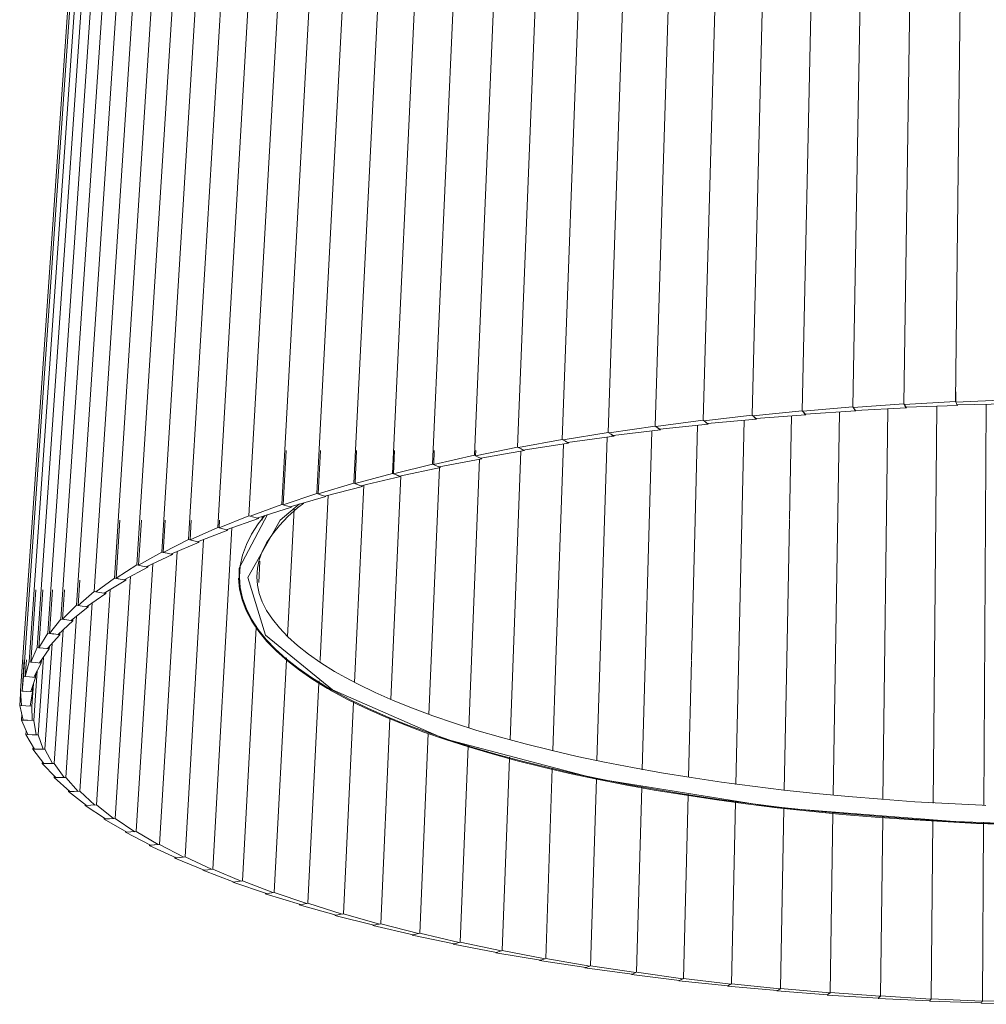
# Model space of a CAD drawing. Header units: millimetres. Extents: x 2868 to 11019, y -1415 to 7989.
# Tile 7 of 83: x 6574 to 6796, y -1415 to -1189. Entities that reach past the tile are written whole.
import ezdxf

# ---------------------------------------------------------------- set-up
doc = ezdxf.new("R2010")
doc.units = ezdxf.units.MM
doc.layers.add('E-LITE-EQPM', color=7, linetype='Continuous', lineweight=20)

# ---------------------------------------------------------------- blocks, each defined once
blk = doc.blocks.new('64314-7L   _Suspended_tensor - 64314-44-7L SAMBA Black_ribbon beige pendant lamp ø450-7L-545827-00 Isometrico PDF')
at = {"layer": 'E-LITE-EQPM', "color": 253, "lineweight": 15, "true_color": 0xaaaaaa}
for p, q in [((3515.45, -947.82), (3509.4, -1277.7)), ((3526.11, -947.18), (3521.16, -1276.99)), ((3536.87, -946.69), (3533.02, -1276.43)), ((3494.51, -949.52), (3486.33, -1279.59)), ((3504.91, -948.6), (3497.79, -1278.57)), ((3474.26, -951.77), (3464.02, -1282.09)), ((3484.29, -950.58), (3475.07, -1280.76)), ((3458.54, -1126.75), (3453.21, -1283.56)), ((3448.13, -1137.3), (3442.67, -1285.17)), ((3438.09, -1144.07), (3432.42, -1286.92)), ((3428.41, -1149.12), (3422.48, -1288.81)), ((3419.08, -1153.3), (3412.88, -1290.82)), ((3410.12, -1156.79), (3403.64, -1292.97)), ((3401.56, -1159.56), (3394.77, -1295.23)), ((3393.4, -1162.06), (3386.31, -1297.61)), ((3385.66, -1164.36), (3378.27, -1300.1)), ((3378.37, -1166.19), (3370.66, -1302.7)), ((3365.2, -1169.15), (3356.84, -1308.18)), ((3371.55, -1167.77), (3363.52, -1305.39)), ((3353.98, -1171.44), (3344.97, -1314)), ((3359.33, -1170.44), (3350.65, -1311.05)), ((3341.02, -1173.78), (3331.05, -1323.26)), ((3344.81, -1173.1), (3335.16, -1320.12)), ((3349.13, -1172.4), (3339.8, -1317.03)), ((3329.79, -1175.56), (3318.17, -1342.97)), ((3330.28, -1175.48), (3318.89, -1339.63)), ((3331.32, -1175.31), (3320.19, -1336.3)), ((3332.92, -1175.06), (3322.06, -1332.99)), ((3335.07, -1174.71), (3324.5, -1329.71)), ((3337.77, -1174.37), (3327.5, -1326.46)), ((3533.11, -1274.2), (3533.09, -1276.57)), ((3544.96, -1276.04), (3533.09, -1276.57)), ((3509.4, -1277.7), (3497.92, -1278.7)), ((3509.77, -1278.16), (3509.4, -1277.7)), ((3521.16, -1276.99), (3509.51, -1277.83)), ((3509.73, -1278.17), (3509.94, -1278.5)), ((3510.13, -1278.63), (3509.77, -1278.16)), ((3510.02, -1278.5), (3521.75, -1277.93)), ((3521.45, -1277.46), (3521.16, -1276.99)), ((3533.02, -1276.43), (3521.25, -1277.12)), ((3521.41, -1277.46), (3521.58, -1277.8)), ((3521.75, -1277.93), (3521.45, -1277.46)), ((3521.67, -1277.79), (3533.48, -1277.38)), ((3533.25, -1276.91), (3533.02, -1276.43)), ((3533.21, -1276.91), (3533.33, -1277.25)), ((3533.48, -1277.38), (3533.25, -1276.91)), ((3533.41, -1277.25), (3545.29, -1276.99)), ((3486.33, -1279.59), (3475.23, -1280.89)), ((3476.02, -1281.53), (3487.31, -1280.5)), ((3486.82, -1280.04), (3486.33, -1279.59)), ((3497.79, -1278.57), (3486.48, -1279.72)), ((3486.79, -1280.05), (3487.09, -1280.38)), ((3487.31, -1280.5), (3486.82, -1280.04)), ((3487.17, -1280.37), (3498.64, -1279.49)), ((3498.21, -1279.03), (3497.79, -1278.57)), ((3498.17, -1279.03), (3498.43, -1279.36)), ((3498.64, -1279.49), (3498.21, -1279.03)), ((3498.52, -1279.36), (3510.13, -1278.63)), ((3464.02, -1282.09), (3453.41, -1283.68)), ((3464.63, -1282.53), (3464.02, -1282.09)), ((3475.07, -1280.76), (3464.2, -1282.21)), ((3465.25, -1282.96), (3464.63, -1282.53)), ((3464.63, -1282.56), (3464.99, -1282.85)), ((3465.07, -1282.84), (3476.17, -1281.66)), ((3475.62, -1281.21), (3475.07, -1280.76)), ((3476.17, -1281.66), (3475.62, -1281.21)), ((3475.62, -1281.25), (3475.93, -1281.54)), ((3442.67, -1285.17), (3432.65, -1287.04)), ((3443.4, -1285.59), (3442.67, -1285.17)), ((3453.21, -1283.56), (3442.89, -1285.29)), ((3443.85, -1285.9), (3454.56, -1284.42)), ((3453.89, -1283.99), (3453.21, -1283.56)), ((3454.56, -1284.42), (3453.89, -1283.99)), ((3453.89, -1284.02), (3454.29, -1284.31)), ((3454.37, -1284.3), (3465.25, -1282.96)), ((3432.42, -1286.92), (3422.73, -1288.92)), ((3433.21, -1287.33), (3432.42, -1286.92)), ((3433.99, -1287.74), (3433.21, -1287.33)), ((3433.21, -1287.36), (3433.69, -1287.64)), ((3433.69, -1287.64), (3444.13, -1286.01)), ((3444.13, -1286.01), (3443.4, -1285.59)), ((3443.4, -1285.62), (3443.85, -1285.9)), ((3379.24, -1287.69), (3378.58, -1300.2)), ((3387.11, -1287.69), (3386.61, -1297.71)), ((3395.43, -1287.69), (3395.06, -1295.33)), ((3404.15, -1287.69), (3403.91, -1293.07)), ((3413.28, -1287.69), (3413.14, -1290.93)), ((3422.48, -1288.81), (3413.14, -1290.93)), ((3414.41, -1291.49), (3424.16, -1289.61)), ((3423.32, -1289.21), (3422.48, -1288.81)), ((3422.78, -1287.69), (3422.73, -1288.92)), ((3424.16, -1289.61), (3423.32, -1289.21)), ((3423.32, -1289.23), (3423.85, -1289.51)), ((3423.93, -1289.49), (3433.99, -1287.74)), ((3412.88, -1290.82), (3403.91, -1293.07)), ((3405.26, -1293.61), (3414.67, -1291.6)), ((3413.77, -1291.21), (3412.88, -1290.82)), ((3414.67, -1291.6), (3413.77, -1291.21)), ((3413.77, -1291.23), (3414.34, -1291.5)), ((3403.64, -1292.97), (3395.06, -1295.33)), ((3396.41, -1295.87), (3405.52, -1293.72)), ((3404.58, -1293.34), (3403.64, -1292.97)), ((3405.52, -1293.72), (3404.58, -1293.34)), ((3404.58, -1293.36), (3405.19, -1293.63)), ((3394.77, -1295.23), (3386.61, -1297.71)), ((3388.09, -1298.21), (3396.76, -1295.96)), ((3395.77, -1295.59), (3394.77, -1295.23)), ((3396.76, -1295.96), (3395.77, -1295.59)), ((3386.31, -1297.61), (3378.58, -1300.2)), ((3380.13, -1300.68), (3388.39, -1298.31)), ((3387.35, -1297.96), (3386.31, -1297.61)), ((3388.39, -1298.31), (3387.35, -1297.96)), ((3378.27, -1300.1), (3370.99, -1302.79)), ((3372.54, -1303.27), (3380.43, -1300.77)), ((3379.35, -1300.44), (3378.27, -1300.1)), ((3380.43, -1300.77), (3379.35, -1300.44)), ((3370.66, -1302.7), (3363.85, -1305.48)), ((3371.79, -1303.02), (3370.66, -1302.7)), ((3372.91, -1303.34), (3371.79, -1303.02)), ((3372.92, -1303.1), (3372.91, -1303.34)), ((3373.76, -1302.88), (3373.71, -1303.73)), ((3341.02, -1303.73), (3340.17, -1317.09)), ((3345.97, -1303.73), (3345.33, -1314.07)), ((3351.46, -1303.73), (3351.01, -1311.13)), ((3357.45, -1303.73), (3357.19, -1308.26)), ((3363.52, -1305.39), (3357.19, -1308.26)), ((3366.79, -1305.47), (3362.39, -1383.92)), ((3364.68, -1305.7), (3363.52, -1305.39)), ((3363.95, -1303.73), (3363.85, -1305.48)), ((3365.46, -1305.93), (3372.91, -1303.34)), ((3358.9, -1308.67), (3365.84, -1306)), ((3365.84, -1306), (3364.68, -1305.7)), ((3356.84, -1308.18), (3351.01, -1311.13)), ((3352.77, -1311.52), (3359.24, -1308.76)), ((3360.27, -1308.15), (3356.03, -1381.12)), ((3358.04, -1308.47), (3356.84, -1308.18)), ((3357.19, -1308.26), (3358.02, -1308.48)), ((3359.24, -1308.76), (3358.04, -1308.47)), ((3350.65, -1311.05), (3345.33, -1314.07)), ((3347.09, -1314.46), (3353.12, -1311.6)), ((3354.19, -1310.91), (3350.16, -1378.24)), ((3351.89, -1311.32), (3350.65, -1311.05)), ((3351.01, -1311.13), (3351.87, -1311.33)), ((3353.12, -1311.6), (3351.89, -1311.32)), ((3353.13, -1311.36), (3353.12, -1311.6)), ((3344.97, -1314), (3340.17, -1317.09)), ((3342.01, -1317.44), (3347.49, -1314.51)), ((3348.58, -1313.76), (3344.8, -1375.29)), ((3346.23, -1314.26), (3344.97, -1314)), ((3345.33, -1314.07), (3346.21, -1314.27)), ((3347.49, -1314.51), (3346.23, -1314.26)), ((3347.51, -1314.26), (3347.49, -1314.51)), ((3343.45, -1316.67), (3339.95, -1372.26)), ((3331.82, -1317.51), (3331.44, -1323.32)), ((3339.8, -1317.03), (3335.54, -1320.18)), ((3337.41, -1320.5), (3342.38, -1317.5)), ((3341.09, -1317.26), (3339.8, -1317.03)), ((3340.17, -1317.09), (3341.07, -1317.27)), ((3342.38, -1317.5), (3341.09, -1317.26)), ((3342.4, -1317.23), (3342.38, -1317.5)), ((3321.72, -1319.77), (3320.59, -1336.33)), ((3323.36, -1319.77), (3322.45, -1333.03)), ((3325.56, -1319.77), (3324.89, -1329.75)), ((3328.34, -1319.77), (3327.89, -1326.51)), ((3335.16, -1320.12), (3331.44, -1323.32)), ((3333.35, -1323.61), (3337.78, -1320.56)), ((3336.47, -1320.34), (3335.16, -1320.12)), ((3335.54, -1320.18), (3336.46, -1320.35)), ((3338.81, -1319.66), (3335.63, -1369.17)), ((3337.78, -1320.56), (3336.47, -1320.34)), ((3337.8, -1320.26), (3337.78, -1320.56)), ((3331.05, -1323.26), (3327.89, -1326.51)), ((3332.39, -1323.47), (3331.05, -1323.26)), ((3331.44, -1323.32), (3332.38, -1323.48)), ((3334.68, -1322.7), (3331.84, -1366.03)), ((3333.72, -1323.67), (3332.39, -1323.47)), ((3333.75, -1323.34), (3333.72, -1323.67)), ((3331.07, -1325.79), (3328.61, -1362.85)), ((3329.82, -1326.78), (3333.72, -1323.67)), ((3327.5, -1326.46), (3324.89, -1329.75)), ((3326.85, -1330), (3330.2, -1326.84)), ((3328.85, -1326.65), (3327.5, -1326.46)), ((3327.89, -1326.51), (3328.84, -1326.66)), ((3330.2, -1326.84), (3328.85, -1326.65)), ((3330.23, -1326.46), (3330.2, -1326.84)), ((3324.5, -1329.71), (3322.45, -1333.03)), ((3324.43, -1333.24), (3327.23, -1330.04)), ((3325.86, -1329.87), (3324.5, -1329.71)), ((3324.89, -1329.75), (3325.86, -1329.89)), ((3327.23, -1330.04), (3325.86, -1329.87)), ((3327.99, -1328.92), (3325.92, -1359.62)), ((3327.26, -1329.6), (3327.23, -1330.04)), ((3372.37, -1328.41), (3369.22, -1386.63)), ((3325.45, -1332.08), (3323.79, -1356.36)), ((3322.06, -1332.99), (3320.59, -1336.33)), ((3323.44, -1333.14), (3322.06, -1332.99)), ((3322.45, -1333.03), (3323.43, -1333.15)), ((3322.56, -1336.54), (3324.82, -1333.29)), ((3324.82, -1333.29), (3323.44, -1333.14)), ((3324.85, -1332.76), (3324.82, -1333.29)), ((3319.07, -1335.81), (3318.57, -1342.99)), ((3319.55, -1335.81), (3319.29, -1339.66)), ((3320.19, -1336.3), (3319.29, -1339.66)), ((3321.58, -1336.43), (3320.19, -1336.3)), ((3320.59, -1336.33), (3321.57, -1336.44)), ((3321.28, -1339.82), (3322.96, -1336.56)), ((3322.96, -1336.56), (3321.58, -1336.43)), ((3323.46, -1335.25), (3322.23, -1353.08)), ((3323.01, -1335.89), (3322.96, -1336.56)), ((3379.29, -1335.83), (3376.51, -1389.25)), ((3322.02, -1338.38), (3321.24, -1349.78)), ((3321.74, -1338.93), (3321.68, -1339.85)), ((3318.89, -1339.63), (3318.57, -1342.99)), ((3320.28, -1339.74), (3318.89, -1339.63)), ((3319.29, -1339.66), (3320.28, -1339.75)), ((3321.68, -1339.85), (3320.28, -1339.74)), ((3320.57, -1343.13), (3321.68, -1339.85)), ((3321.17, -1341.36), (3320.81, -1346.47)), ((3321.06, -1341.66), (3320.96, -1343.16)), ((3386.77, -1341.12), (3384.24, -1391.77)), ((3318.21, -1343.57), (3318.02, -1346.32)), ((3319.56, -1343.06), (3318.17, -1342.97)), ((3318.17, -1342.97), (3318.42, -1346.34)), ((3318.57, -1342.99), (3319.56, -1343.07)), ((3320.96, -1343.16), (3319.56, -1343.06)), ((3320.42, -1346.45), (3320.96, -1343.16)), ((3394.71, -1345.56), (3392.4, -1394.18)), ((3319.42, -1346.39), (3318.02, -1346.32)), ((3318.02, -1346.32), (3318.85, -1349.68)), ((3318.42, -1346.34), (3319.42, -1346.4)), ((3318.54, -1348.42), (3318.45, -1349.66)), ((3320.81, -1346.47), (3319.42, -1346.39)), ((3320.85, -1349.76), (3320.81, -1346.47)), ((3319.85, -1349.72), (3318.45, -1349.66)), ((3318.45, -1349.66), (3319.86, -1353.01)), ((3318.85, -1349.68), (3319.85, -1349.73)), ((3321.24, -1349.78), (3319.85, -1349.72)), ((3321.84, -1353.07), (3321.24, -1349.78)), ((3403.09, -1349.3), (3400.97, -1396.47)), ((3319.52, -1352.2), (3319.46, -1353)), ((3320.85, -1353.04), (3319.46, -1353)), ((3319.46, -1353), (3321.44, -1356.33)), ((3319.86, -1353.01), (3320.85, -1353.05)), ((3322.23, -1353.08), (3320.85, -1353.04)), ((3323.41, -1356.36), (3322.23, -1353.08)), ((3411.87, -1352.74), (3409.92, -1398.65)), ((3321.09, -1355.73), (3321.05, -1356.32)), ((3322.42, -1356.34), (3321.05, -1356.32)), ((3321.05, -1356.32), (3323.59, -1359.62)), ((3321.44, -1356.33), (3322.43, -1356.35)), ((3323.79, -1356.36), (3322.42, -1356.34)), ((3325.54, -1359.62), (3323.79, -1356.36)), ((3421.03, -1355.63), (3419.24, -1400.71)), ((3323.23, -1359.16), (3323.2, -1359.62)), ((3324.56, -1359.62), (3323.2, -1359.62)), ((3323.2, -1359.62), (3326.3, -1362.87)), ((3323.59, -1359.62), (3324.57, -1359.63)), ((3325.92, -1359.62), (3324.56, -1359.62)), ((3328.23, -1362.85), (3325.92, -1359.62)), ((3430.54, -1358.42), (3428.9, -1402.64)), ((3440.38, -1360.81), (3438.88, -1404.44)), ((3325.94, -1362.5), (3325.92, -1362.88)), ((3327.26, -1362.86), (3325.92, -1362.88)), ((3325.92, -1362.88), (3329.57, -1366.09)), ((3326.3, -1362.87), (3327.27, -1362.88)), ((3328.61, -1362.85), (3327.26, -1362.86)), ((3331.47, -1366.04), (3328.61, -1362.85)), ((3450.51, -1363.17), (3449.16, -1406.11)), ((3329.22, -1365.78), (3329.2, -1366.1)), ((3330.52, -1366.07), (3329.2, -1366.1)), ((3329.2, -1366.1), (3333.4, -1369.26)), ((3329.57, -1366.09), (3330.53, -1366.08)), ((3331.84, -1366.03), (3330.52, -1366.07)), ((3335.26, -1369.19), (3331.84, -1366.03)), ((3460.93, -1365.07), (3459.72, -1407.63)), ((3471.6, -1366.95), (3470.52, -1409.02)), ((3482.49, -1368.45), (3481.56, -1410.25)), ((3333.04, -1369), (3333.03, -1369.28)), ((3334.33, -1369.23), (3333.03, -1369.28)), ((3333.03, -1369.28), (3337.76, -1372.38)), ((3333.4, -1369.26), (3334.34, -1369.24)), ((3335.63, -1369.17), (3334.33, -1369.23)), ((3339.59, -1372.28), (3335.63, -1369.17)), ((3493.59, -1369.9), (3492.79, -1411.34)), ((3504.86, -1371.08), (3504.2, -1412.28)), ((3337.41, -1372.15), (3337.4, -1372.4)), ((3338.67, -1372.33), (3337.4, -1372.4)), ((3337.4, -1372.4), (3342.66, -1375.43)), ((3337.76, -1372.38), (3338.69, -1372.34)), ((3339.95, -1372.26), (3338.67, -1372.33)), ((3344.45, -1375.31), (3339.95, -1372.26)), ((3516.29, -1372.04), (3515.76, -1413.06)), ((3527.83, -1372.75), (3527.43, -1413.69)), ((3539.47, -1373.4), (3539.21, -1414.16)), ((3342.32, -1375.24), (3342.3, -1375.46)), ((3343.55, -1375.37), (3342.3, -1375.46)), ((3342.3, -1375.46), (3348.07, -1378.41)), ((3342.66, -1375.43), (3343.57, -1375.38)), ((3344.8, -1375.29), (3343.55, -1375.37)), ((3349.82, -1378.27), (3344.8, -1375.29)), ((3348.95, -1378.34), (3347.73, -1378.45)), ((3347.73, -1378.45), (3354, -1381.32)), ((3348.07, -1378.41), (3348.97, -1378.35)), ((3350.16, -1378.24), (3348.95, -1378.34)), ((3355.7, -1381.16), (3350.16, -1378.24)), ((3353.68, -1381.13), (3353.67, -1381.36)), ((3354.85, -1381.24), (3353.67, -1381.36)), ((3353.67, -1381.36), (3360.42, -1384.15)), ((3354, -1381.32), (3354.87, -1381.25)), ((3356.03, -1381.12), (3354.85, -1381.24)), ((3362.06, -1383.96), (3356.03, -1381.12)), ((3361.24, -1384.06), (3360.1, -1384.19)), ((3360.1, -1384.19), (3367.32, -1386.89)), ((3360.42, -1384.15), (3361.24, -1384.07)), ((3362.39, -1383.92), (3361.24, -1384.06)), ((3368.91, -1386.67), (3362.39, -1383.92)), ((3368.11, -1386.78), (3367.01, -1386.93)), ((3367.01, -1386.93), (3374.69, -1389.53)), ((3369.22, -1386.63), (3368.11, -1386.78)), ((3376.21, -1389.3), (3369.22, -1386.63)), ((3376.51, -1389.25), (3375.45, -1389.41)), ((3383.96, -1391.82), (3376.51, -1389.25)), ((3375.45, -1389.41), (3374.39, -1389.58)), ((3374.39, -1389.58), (3382.5, -1392.07)), ((3383.23, -1391.94), (3382.21, -1392.12)), ((3382.21, -1392.12), (3390.74, -1394.5)), ((3384.24, -1391.77), (3383.23, -1391.94)), ((3392.13, -1394.23), (3384.24, -1391.77)), ((3391.43, -1394.37), (3390.46, -1394.56)), ((3390.46, -1394.56), (3399.39, -1396.82)), ((3392.4, -1394.18), (3391.43, -1394.37)), ((3400.71, -1396.53), (3392.4, -1394.18)), ((3400.05, -1396.68), (3399.13, -1396.88)), ((3399.13, -1396.88), (3408.42, -1399.02)), ((3400.97, -1396.47), (3400.05, -1396.68)), ((3409.67, -1398.71), (3400.97, -1396.47)), ((3409.05, -1398.87), (3408.18, -1399.08)), ((3408.18, -1399.08), (3417.83, -1401.1)), ((3409.92, -1398.65), (3409.05, -1398.87)), ((3419.01, -1400.78), (3409.92, -1398.65)), ((3418.42, -1400.94), (3417.61, -1401.17)), ((3417.61, -1401.17), (3427.59, -1403.05)), ((3419.24, -1400.71), (3418.42, -1400.94)), ((3428.68, -1402.71), (3419.24, -1400.71)), ((3428.68, -1402.71), (3428.14, -1402.88)), ((3438.75, -1404.53), (3428.9, -1402.64)), ((3428.14, -1402.88), (3427.38, -1403.12)), ((3427.38, -1403.12), (3437.67, -1404.87)), ((3438.18, -1404.69), (3437.48, -1404.94)), ((3437.48, -1404.94), (3448.05, -1406.55)), ((3438.68, -1404.51), (3438.18, -1404.69)), ((3448.98, -1406.18), (3438.88, -1404.44)), ((3448.52, -1406.37), (3447.87, -1406.62)), ((3447.87, -1406.62), (3458.71, -1408.09)), ((3448.98, -1406.18), (3448.52, -1406.37)), ((3459.55, -1407.71), (3449.16, -1406.11)), ((3459.13, -1407.9), (3458.55, -1408.16)), ((3458.55, -1408.16), (3469.62, -1409.48)), ((3459.55, -1407.71), (3459.13, -1407.9)), ((3470.38, -1409.09), (3459.72, -1407.63)), ((3470, -1409.29), (3469.48, -1409.56)), ((3469.48, -1409.56), (3480.76, -1410.73)), ((3470.38, -1409.09), (3470, -1409.29)), ((3470.04, -1409.29), (3470.46, -1409.1)), ((3481.43, -1410.33), (3470.52, -1409.02)), ((3481.1, -1410.53), (3480.64, -1410.81)), ((3480.64, -1410.81), (3492.11, -1411.83)), ((3481.43, -1410.33), (3481.1, -1410.53)), ((3481.14, -1410.54), (3481.51, -1410.34)), ((3492.68, -1411.42), (3481.56, -1410.25)), ((3492.4, -1411.62), (3492, -1411.91)), ((3492, -1411.91), (3503.63, -1412.77)), ((3492.68, -1411.42), (3492.4, -1411.62)), ((3492.44, -1411.63), (3492.76, -1411.43)), ((3504.11, -1412.36), (3492.79, -1411.34)), ((3503.87, -1412.57), (3503.54, -1412.85)), ((3503.54, -1412.85), (3515.3, -1413.56)), ((3504.11, -1412.36), (3503.87, -1412.57)), ((3503.91, -1412.57), (3504.19, -1412.37)), ((3515.68, -1413.14), (3504.2, -1412.28)), ((3515.49, -1413.35), (3515.23, -1413.64)), ((3515.23, -1413.64), (3527.09, -1414.19)), ((3515.76, -1413.06), (3515.49, -1413.35)), ((3515.53, -1413.35), (3515.77, -1413.15)), ((3527.38, -1413.77), (3515.76, -1413.06)), ((3527.24, -1413.98), (3527.04, -1414.28)), ((3527.43, -1413.69), (3527.24, -1413.98)), ((3539.17, -1414.24), (3527.43, -1413.69)), ((3539.21, -1414.16), (3539.08, -1414.45)), ((3551.03, -1414.55), (3539.21, -1414.16)), ((3527.04, -1414.28), (3538.97, -1414.67)), ((3539.08, -1414.45), (3538.94, -1414.75)), ((3538.94, -1414.75), (3550.93, -1414.98))]:
    blk.add_line(p, q, dxfattribs=at)
at = {"layer": 'E-LITE-EQPM', "color": 7, "lineweight": 15, "true_color": 0xfdfdfd}
for p, q in [((3517.49, -1278.13), (3516.34, -1367.93)), ((3528.75, -1277.55), (3527.87, -1368.73)), ((3540.09, -1277.1), (3539.49, -1369.26)), ((3495.32, -1279.74), (3494.87, -1303.58)), ((3506.35, -1278.87), (3504.93, -1366.95)), ((3473.76, -1281.91), (3473.2, -1303.69)), ((3484.45, -1280.76), (3482.58, -1364.44)), ((3452.98, -1284.64), (3450.64, -1358.98)), ((3463.26, -1283.3), (3461.04, -1361.1)), ((3442.94, -1286.2), (3441.23, -1335.81)), ((3423.66, -1289.7), (3421.2, -1351.47)), ((3433.16, -1287.89), (3430.69, -1354.21)), ((3414.47, -1291.64), (3412.05, -1348.37)), ((3405.6, -1293.51), (3403.29, -1344.91)), ((3397.08, -1295.71), (3394.93, -1341.05)), ((3388.92, -1298), (3387.03, -1335.81)), ((3381.09, -1301.18), (3379.57, -1330.44)), ((3473.2, -1303.73), (3472.39, -1335.81)), ((3494.86, -1303.73), (3494.25, -1335.81)), ((3373.2, -1313.12), (3372.93, -1318.08)), ((3368.99, -1321.33), (3368.43, -1318.74)), ((3370.46, -1324.88), (3369.03, -1321.47)), ((3372.39, -1328.08), (3372.37, -1328.41)), ((3379.32, -1335.36), (3379.29, -1335.81)), ((3387.02, -1335.99), (3387, -1336.44)), ((3441.23, -1335.87), (3440.52, -1356.74)), ((3472.38, -1335.95), (3471.7, -1362.78)), ((3494.24, -1335.89), (3493.67, -1365.77)), ((3386.79, -1340.64), (3386.77, -1341.04)), ((3430.55, -1358.17), (3430.54, -1358.42)), ((3471.6, -1366.69), (3471.6, -1366.95)), ((3482.5, -1368.21), (3482.49, -1368.45)), ((3516.29, -1371.72), (3516.29, -1372.04)), ((3527.83, -1372.5), (3527.83, -1372.75)), ((3539.47, -1373.12), (3539.47, -1373.4))]:
    blk.add_line(p, q, dxfattribs=at)
at = {"layer": 'E-LITE-EQPM', "color": 253, "lineweight": 15, "true_color": 0xaaaaaa}
for points in [[(3382.31, -1299.94, 0), (3377.87, -1303.74, 0), (3370.44, -1316.89, 0), (3374.52, -1330.14, 0), (3389.87, -1342.74, 0)], [(3372.5, -1316.72, 0), (3372.64, -1314.79, 0), (3373.06, -1312.86, 0), (3373.76, -1310.91, 0), (3374.76, -1308.93, 0), (3376.07, -1306.94, 0), (3377.68, -1304.93, 0), (3379.61, -1302.91, 0), (3381.84, -1300.9, 0), (3383.27, -1299.78, 0)], [(3389.87, -1342.74, 0), (3415.61, -1353.95, 0), (3450.23, -1363.12, 0), (3491.72, -1369.72, 0), (3537.68, -1373.36, 0), (3585.42, -1373.83, 0), (3632.19, -1371.1, 0), (3675.25, -1365.34, 0), (3712.1, -1356.87, 0), (3740.62, -1346.19, 0), (3759.13, -1333.93, 0), (3766.56, -1320.78, 0), (3762.48, -1307.53, 0), (3755.07, -1300.23, 0)], [(3368.43, -1318.74, 0), (3368.42, -1314.74, 0), (3374.98, -1302.43, 0)], [(3368.5, -1316.72, 0), (3368.68, -1314.23, 0), (3369.21, -1311.76, 0), (3370.09, -1309.32, 0), (3371.3, -1306.93, 0), (3372.83, -1304.58, 0), (3374.35, -1302.69, 0)], [(3368.5, -1316.72, 0), (3368.68, -1319.2, 0), (3369.21, -1321.68, 0), (3370.09, -1324.11, 0), (3371.3, -1326.5, 0), (3372.83, -1328.85, 0), (3374.68, -1331.14, 0), (3376.82, -1333.39, 0), (3379.27, -1335.59, 0), (3382.01, -1337.75, 0), (3385.03, -1339.86, 0), (3388.34, -1341.92, 0), (3389.04, -1342.33, 0)], [(3372.5, -1316.72, 0), (3372.64, -1318.64, 0), (3373.06, -1320.57, 0), (3373.76, -1322.52, 0), (3374.76, -1324.5, 0), (3376.07, -1326.49, 0), (3377.68, -1328.5, 0), (3379.61, -1330.52, 0), (3381.84, -1332.53, 0), (3384.38, -1334.53, 0), (3387.23, -1336.52, 0), (3390.38, -1338.48, 0), (3391.04, -1338.87, 0)], [(3546.86, -1373.53, 0), (3538.98, -1373.24, 0), (3531.15, -1372.87, 0), (3523.38, -1372.41, 0), (3515.68, -1371.86, 0), (3508.07, -1371.23, 0), (3500.55, -1370.52, 0), (3493.14, -1369.72, 0), (3485.85, -1368.84, 0), (3478.69, -1367.88, 0), (3471.67, -1366.84, 0), (3464.81, -1365.72, 0), (3458.11, -1364.52, 0), (3451.58, -1363.26, 0), (3445.24, -1361.92, 0), (3439.09, -1360.5, 0), (3433.15, -1359.03, 0), (3427.42, -1357.48, 0), (3421.92, -1355.87, 0), (3416.64, -1354.2, 0), (3411.6, -1352.47, 0), (3406.81, -1350.69, 0), (3402.28, -1348.85, 0), (3398, -1346.95, 0), (3393.99, -1345.01, 0), (3390.25, -1343.02, 0), (3389.04, -1342.33, 0)], [(3368.3, -1317.03, 0), (3368.53, -1319.55, 0), (3369.13, -1322.06, 0), (3370.06, -1324.52, 0), (3371.33, -1326.93, 0), (3372.93, -1329.29, 0), (3374.83, -1331.6, 0), (3377.03, -1333.85, 0), (3379.53, -1336.06, 0), (3382.33, -1338.22, 0), (3385.4, -1340.33, 0), (3388.77, -1342.39, 0), (3388.96, -1342.51, 0)], [(3545.72, -1373.69, 0), (3537.85, -1373.4, 0), (3530.03, -1373.01, 0), (3522.27, -1372.54, 0), (3514.58, -1371.98, 0), (3506.98, -1371.34, 0), (3499.48, -1370.61, 0), (3492.08, -1369.8, 0), (3484.81, -1368.91, 0), (3477.67, -1367.94, 0), (3470.67, -1366.88, 0), (3463.82, -1365.75, 0), (3457.15, -1364.55, 0), (3450.64, -1363.27, 0), (3444.33, -1361.92, 0), (3438.21, -1360.5, 0), (3432.29, -1359.01, 0), (3426.59, -1357.45, 0), (3421.11, -1355.84, 0), (3415.87, -1354.16, 0), (3410.86, -1352.42, 0), (3406.1, -1350.62, 0), (3401.6, -1348.77, 0), (3397.35, -1346.87, 0), (3393.37, -1344.91, 0), (3389.66, -1342.91, 0), (3388.96, -1342.51, 0)], [(3392.72, -1339.81, 0), (3392.2, -1339.53, 0), (3391.04, -1338.87, 0)]]:
    blk.add_polyline3d(points, dxfattribs=at)
at = {"layer": 'E-LITE-EQPM', "color": 7, "lineweight": 15, "true_color": 0xfdfdfd}
blk.add_polyline3d([(3539.98, -1369.27, 0), (3539.15, -1369.24, 0), (3531.37, -1368.87, 0), (3523.64, -1368.42, 0), (3515.99, -1367.87, 0), (3508.42, -1367.25, 0), (3500.96, -1366.54, 0), (3493.6, -1365.74, 0), (3486.36, -1364.87, 0), (3479.25, -1363.92, 0), (3472.29, -1362.88, 0), (3465.48, -1361.77, 0), (3458.84, -1360.59, 0), (3452.37, -1359.34, 0), (3446.1, -1358.01, 0), (3440.02, -1356.61, 0), (3434.15, -1355.15, 0), (3428.5, -1353.63, 0), (3423.08, -1352.05, 0), (3417.89, -1350.4, 0), (3412.95, -1348.71, 0), (3408.26, -1346.96, 0), (3403.84, -1345.16, 0), (3399.68, -1343.32, 0), (3395.8, -1341.44, 0), (3392.72, -1339.81, 0)], dxfattribs=at)

msp = doc.modelspace()

# ---------------------------------------------------------------- block references
at = {"layer": 'E-LITE-EQPM', "color": 253, "lineweight": 15, "true_color": 0xaaaaaa}
msp.add_blockref('64314-7L   _Suspended_tensor - 64314-44-7L SAMBA Black_ribbon beige pendant lamp ø450-7L-545827-00 Isometrico PDF', (3255.83, 0), dxfattribs=at)

doc.saveas('drawing.dxf')
